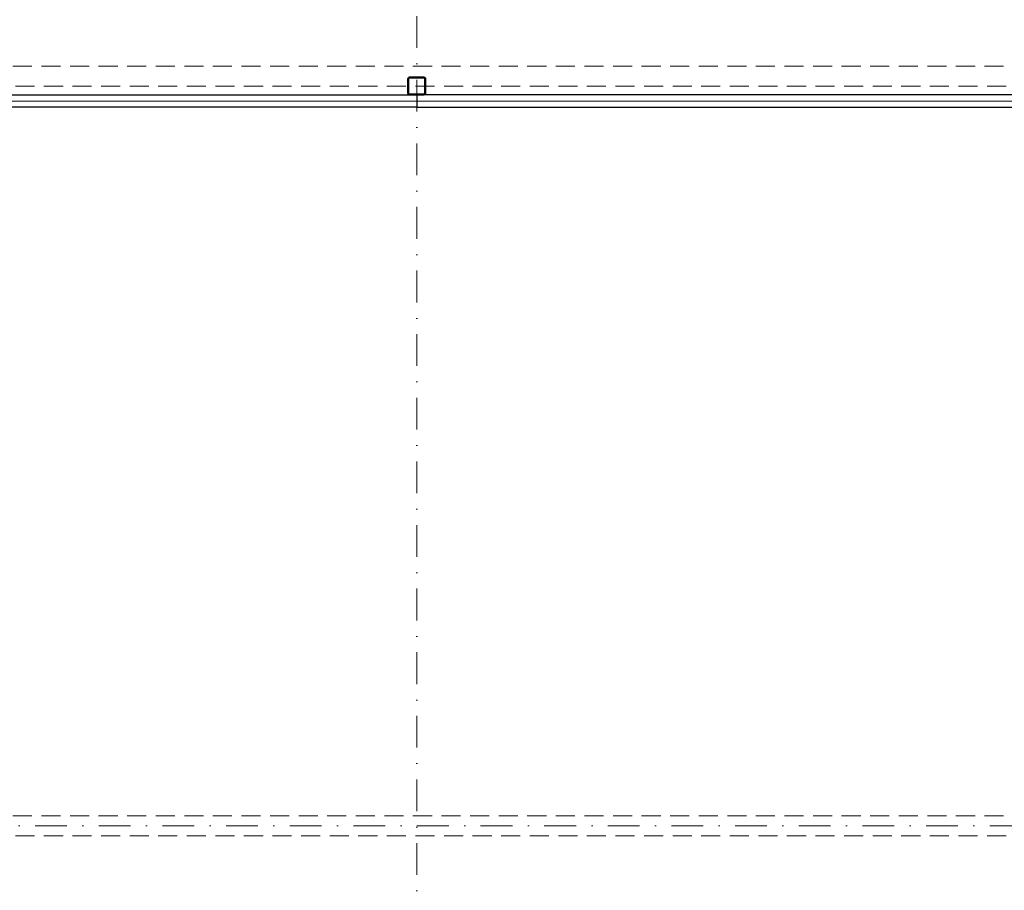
# Model space of a CAD drawing. Header units: millimetres. Extents: x 16720 to 74016, y 25810 to 81213.
# Tile 133 of 256: x 32589 to 33377, y 31406 to 32102. Entities that reach past the tile are written whole.
import ezdxf

# ---------------------------------------------------------------- set-up
doc = ezdxf.new("R2010")
doc.units = ezdxf.units.MM
doc.linetypes.add('DASHDOTX2', pattern=[50.8, 25.4, -12.7, 0, -12.7])
doc.linetypes.add('HIDDENX2', pattern=[19.05, 12.7, -6.35])
for name, color, linetype, lineweight in [('_IZOLACJA TERM.', 94, 'BATTING', 9), ('_OŚ', 165, 'DASHDOTX2', 9), ('_PRZERYWANE', 252, 'HIDDENX2', 9), ('_PŁYTA WARSTWOWA', 70, 'Continuous', 25), ('_STAL', 113, 'Continuous', 35)]:
    doc.layers.add(name, color=color, linetype=linetype, lineweight=lineweight)
doc.linetypes.add('BATTING', pattern='A,0.00254,-2.54,[134,ltypeshp.shx,S=2.54,R=0,X=-2.54,Y=0],-5.08,[134,ltypeshp.shx,S=2.54,R=180,X=2.54,Y=0],-2.54', length=10.16254)

msp = doc.modelspace()

# ---------------------------------------------------------------- linework, layer by layer
at = {"layer": '_IZOLACJA TERM.', "ltscale": 0.48}
for p, q in [((32906.71, 32037.43), (32342.21, 32037.43)), ((33466.71, 32037.43), (32906.71, 32037.43))]:
    msp.add_line(p, q, dxfattribs=at)
at = {"layer": '_OŚ'}
for p, q in [((32906.71, 29280.43), (32906.71, 33191.24)), ((35528.21, 31457.43), (30465.21, 31457.43))]:
    msp.add_line(p, q, dxfattribs=at)
at = {"layer": '_PRZERYWANE', "ltscale": 1.2}
for points in [[(32332.21, 32049.43), (32332.21, 32065.43), (35161.21, 32065.43), (35161.21, 32049.43)], [(32332.21, 31449.43), (32332.21, 31465.43), (35161.21, 31465.43), (35161.21, 31449.43)]]:
    msp.add_lwpolyline(points, close=True, dxfattribs=at)
at = {"layer": '_PŁYTA WARSTWOWA'}
for points in [[(32342.21, 32042.43), (32906.71, 32042.43), (32906.71, 32032.43), (32342.21, 32032.43)], [(33466.71, 32042.43), (32906.71, 32042.43), (32906.71, 32032.43), (33466.71, 32032.43)]]:
    msp.add_lwpolyline(points, close=True, dxfattribs=at)
at = {"layer": '_STAL'}
for points in [[(32900.96, 32056.43), (32912.46, 32056.43, -0.414214), (32913.71, 32055.18), (32913.71, 32043.68, -0.414214), (32912.46, 32042.43), (32900.96, 32042.43, -0.414214), (32899.71, 32043.68), (32899.71, 32055.18, -0.414214)], [(32900.96, 32055.93), (32912.46, 32055.93, -0.414214), (32913.21, 32055.18), (32913.21, 32043.68, -0.414214), (32912.46, 32042.93), (32900.96, 32042.93, -0.414214), (32900.21, 32043.68), (32900.21, 32055.18, -0.414214)]]:
    msp.add_lwpolyline(points, format="xyb", close=True, dxfattribs=at)

doc.saveas('drawing.dxf')
